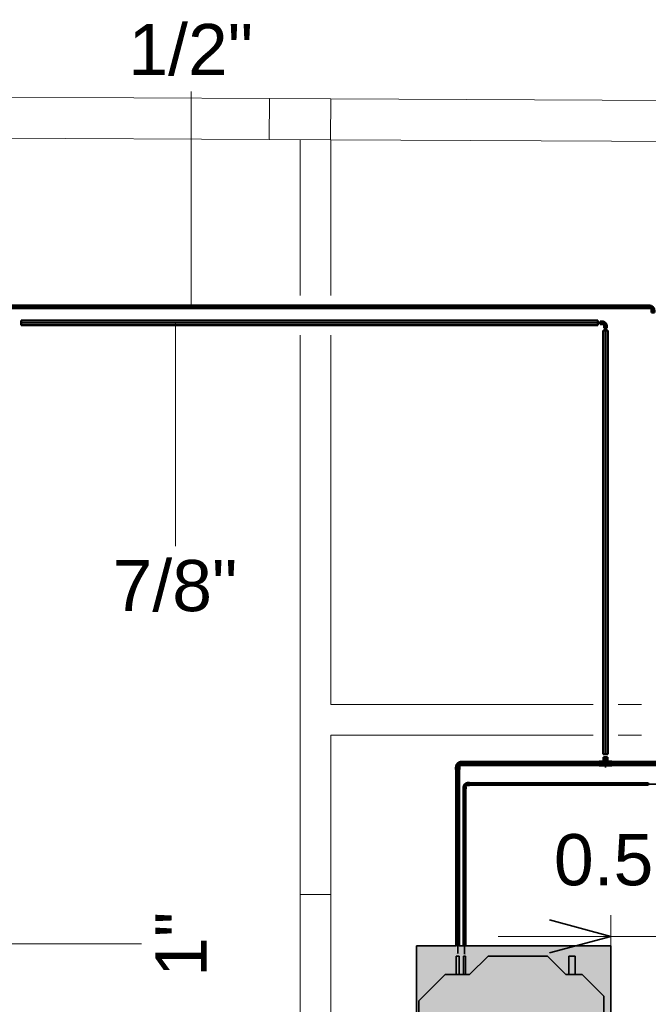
# Model space of a CAD drawing. Header units: millimetres. Extents: x -31934 to 32637, y -11608 to 10611.
# Tile 58 of 59: x 25536 to 28607, y 5803 to 10611. Entities that reach past the tile are written whole.
import ezdxf

# ---------------------------------------------------------------- set-up
doc = ezdxf.new("R2010")
doc.units = ezdxf.units.MM
doc.linetypes.add('Centro', pattern=[30, 12, -6, 6, -6])
doc.linetypes.add('Oculto 1_5', pattern=[2.2, 1.5, -0.7])
for name, color, linetype, lineweight in [('A-ANNO-DIMS', 211, 'Continuous', 9), ('A-ANNO-DIMS-100', 211, 'Continuous', 9), ('A-DETL', 90, 'Oculto 1_5', 9), ('ESQ', 7, 'Continuous', 9), ('M-EQPM', 50, 'Continuous', 35), ('P-PIPE', 3, 'Continuous', 50), ('P-PIPE-CNTR', 3, 'Centro', 35), ('P-PIPE-IDEN', 2, 'Continuous', 9), ('PAREDES', 7, 'Continuous', 9), ('PEM1-Layout Terreo_dwg', 8, 'Continuous', 9), ('PILAR', 7, 'Continuous', 9)]:
    doc.layers.add(name, color=color, linetype=linetype, lineweight=lineweight)
doc.styles.add('Arial_1', font='arial.ttf', dxfattribs={"height": 250})
doc.dimstyles.new('Diagonal_-_2_5_mm_Arial', dxfattribs={"dimscale": 304.8, "dimtxt": 255.06485, "dimasz": 0.984252, "dimexe": 0.787402, "dimexo": 0.492126, "dimgap": 0.574147, "dimtad": 1, "dimlfac": 0.001, "dimrnd": 0.01, "dimzin": 0, "dimdsep": 46, "dimtxsty": 'Arial_1', "dimblk1": 'OPEN30', "dimblk2": 'OPEN30', "dimsah": 1, "dimcen": 0.09, "dimdle": 0.787402, "dimazin": 0, "dimtfac": 1, "dimtdec": 4, "dimtix": 1, "dimtmove": 0, "dimatfit": 3, "dimfxl": 1, "dimtvp": 1, "dimtfill": 1, "dimtolj": 1, "dimtzin": 0, "dimarcsym": 2})

# ---------------------------------------------------------------- blocks, each defined once
blk = doc.blocks.new('PEM1-Layout Terreo_dwg-1021386-PAVIMENTO TÉRREO TUBULAÇÃO FRIGORIGENA')
at = {"layer": 'ESQ', "flags": 128}
blk.add_lwpolyline([(120018.2, 33414.1), (120018.2, 32214.1), (119868.2, 32214.1), (119868.2, 33414.1)], close=True, dxfattribs=at)
at = {"layer": 'PAREDES'}
for p, q in [((115817.7, 37318.2), (119717.6, 37300.6)), ((120017.6, 37299.2), (123917.5, 37281.7)), ((115816.8, 37118.2), (119716.7, 37100.6)), ((119868.2, 33414.1), (119868.2, 36144.4)), ((121420.7, 34341.7), (121535.1, 34341.7)), ((121535.1, 34191.6), (121420.7, 34191.6))]:
    blk.add_line(p, q, dxfattribs=at)
at = {"layer": 'PAREDES', "flags": 128}
for points in [[(119868.2, 36339.4), (119868.2, 37029.2), (119868.2, 37099.2)], [(120016.7, 37099.2), (122418.2, 37088.4), (122418.2, 35881.8), (122568.2, 35881.8), (122568.2, 37087.8), (123918.2, 37081.7), (123918.2, 36171.7), (124218.2, 36171.7), (124218.2, 37081.7)], [(120018.2, 37099.2), (120018.2, 37029.2), (120018.2, 36339.4)], [(120018.2, 36144.4), (120018.2, 34341.7), (120962.8, 34341.7), (121298.5, 34341.7)], [(121298.5, 34191.6), (120962.8, 34191.6), (120018.2, 34191.6), (120018.2, 33414.1)]]:
    blk.add_lwpolyline(points, dxfattribs=at)
at = {"layer": 'PILAR', "flags": 128}
blk.add_lwpolyline([(119717.6, 37300.6), (120017.6, 37299.2), (120016.7, 37099.2), (119716.7, 37100.6)], close=True, dxfattribs=at)
blk = doc.blocks.new('Midea_VRF_Indoor_4-way Cassette_MI-56_71_80_Q4_DHN1-D _2nd DC_ - MI2-71Q4DHN1-V13-PAVIMENTO TÉRREO TUBULAÇÃO FRIGORIGENA')
at = {"layer": 'M-EQPM', "linetype": 'Oculto 1_5', "lineweight": 9}
h = blk.add_hatch(color=256, dxfattribs=at)
h.paths.add_polyline_path([(-475, 255), (-475, -475), (475, -475), (475, 234.6), (434.7, 235.3), (434.7, 244.2), (475, 244.2), (475, 265.3), (437.7, 266.3), (437.7, 281.1), (475, 281.1), (475, 475), (-475, 475), (-475, 463.6)])
h.paths.add_polyline_path([(-415, -255), (-415, 255), (-206.4, 463.6), (206.4, 463.6), (335, 335), (335, 281.2), (425, 280.1), (425, 265.3), (335, 265.3), (335, 244.2), (425, 243.5), (425, 234.6), (335, 234.6), (335, 215), (425, 125), (425, -165), (335, -255), (335, -269), (425, -269.5), (425, -301), (335, -301), (335, -335), (229.6, -440.4), (-229.6, -440.4), (-381.7, -288.3)])
for points in [[(-415, 226.8), (-415, -255), (-229.6, -440.4), (229.6, -440.4), (335, -335), (335, -255), (425, -165), (425, 125), (335, 215), (335, 335), (206.4, 463.6), (-206.4, 463.6), (-415, 255)], [(335, 278.8), (335, 265.3), (425, 266.3), (425, 281.2), (335, 280.1)], [(335, 244.2), (335, 234.6), (425, 235.3), (425, 244.2)], [(335, -300.5), (335, -301), (425, -300.5), (425, -269), (335, -269.5), (335, -298.9)]]:
    blk.add_hatch(color=256, dxfattribs=at).paths.add_polyline_path(points)
at = {"layer": 'A-DETL'}
for p, q in [((425, 244), (425, 244.2)), ((475, 265.3), (475, 281.1)), ((475, 281.1), (475, 265.3)), ((475, 234.9), (475, 243.9)), ((475, 243.9), (475, 234.9)), ((425, 234.6), (425, 234.8))]:
    blk.add_line(p, q, dxfattribs=at)
at = {"layer": 'M-EQPM'}
for p, q in [((0, 475), (-475, 475)), ((-475, 475), (-475, -475)), ((-475, -475), (-475, 475)), ((-475, 475), (475, 475)), ((-206.4, 463.6), (-415, 255)), ((-415, 255), (-206.4, 463.6)), ((206.4, 463.6), (-206.4, 463.6)), ((-206.4, 463.6), (206.4, 463.6)), ((475, 475), (0, 475)), ((335, 335), (206.4, 463.6)), ((206.4, 463.6), (335, 335)), ((475, 281.1), (475, 475)), ((475, 475), (475, 281.1)), ((335, 215), (335, 335)), ((335, 335), (335, 215)), ((-415, 255), (-415, -255)), ((-415, -255), (-415, 255)), ((425, 281.2), (335, 281.2)), ((335, 265.3), (425, 265.3)), ((425, 244.2), (335, 244.2)), ((425, 265.3), (425, 281.2)), ((425, 234.6), (425, 244.2)), ((475, 244), (475, 265.3)), ((475, 265.3), (475, 244)), ((335, 234.6), (425, 234.6)), ((425, 125), (335, 215)), ((335, 215), (425, 125)), ((475, -475), (475, 234.8)), ((475, 234.8), (475, -475)), ((425, -165), (425, 125)), ((425, 125), (425, -165)), ((335, -255), (425, -165)), ((425, -165), (335, -255)), ((-415, -255), (-229.6, -440.4)), ((-229.6, -440.4), (-415, -255)), ((335, -335), (335, -255)), ((335, -255), (335, -335)), ((425, -269), (335, -269)), ((425, -301), (425, -269)), ((229.6, -440.4), (335, -335)), ((335, -335), (229.6, -440.4)), ((335, -301), (425, -301)), ((-475, -475), (475, -475)), ((475, -475), (-475, -475)), ((-229.6, -440.4), (229.6, -440.4)), ((229.6, -440.4), (-229.6, -440.4))]:
    blk.add_line(p, q, dxfattribs=at)
blk = doc.blocks.new('Cotovelo - Soldado - CU - Padrão-V33-PAVIMENTO TÉRREO TUBULAÇÃO FRIGORIGENA')
at = {"layer": 'P-PIPE', "lineweight": 9}
for points in [[(27682.8, 6961.1), (27682.8, 6961.3), (27683.5, 6961.4), (27686.1, 6967.8), (27692.1, 6971.1), (27692.8, 6971.1), (27692.8, 6984.5), (27689.1, 6985.4), (27680.1, 6983), (27670.9, 6973.8), (27668.5, 6964.8), (27670.4, 6961.1), (27682, 6961.1)], [(27704.4, 6970.2), (27704.4, 6986.7), (27692.8, 6985.8), (27692.8, 6970.2)], [(27667.2, 6949.5), (27683.6, 6949.5), (27682.8, 6961.1), (27667.2, 6961.1)]]:
    blk.add_hatch(color=160, dxfattribs=at).paths.add_polyline_path(points)
at = {"layer": 'A-DETL', "color": 160, "linetype": 'Continuous'}
blk.add_line((27692.7, 6970.5), (27692.8, 6970.5), dxfattribs=at)
at = {"layer": 'P-PIPE', "color": 5}
for p, q in [((27704.4, 6986.9), (27692.8, 6986.9)), ((27692.8, 6986.9), (27692.8, 6986.7)), ((27692.8, 6986.9), (27692.8, 6970)), ((27704.4, 6970), (27704.4, 6986.9)), ((27704.4, 6986.7), (27704.4, 6986.9)), ((27666.9, 6961.1), (27666.9, 6949.5)), ((27683.9, 6949.5), (27683.9, 6961.1)), ((27692.8, 6970.2), (27692.8, 6970)), ((27692.8, 6970), (27704.4, 6970)), ((27704.4, 6970), (27704.4, 6970.2))]:
    blk.add_line(p, q, dxfattribs=at)
at = {"layer": 'P-PIPE', "color": 5, "flags": 128}
for points in [[(27692.8, 6986.4), (27691.7, 6986.4), (27690.7, 6986.3), (27689.7, 6986.2), (27688.7, 6986.1), (27687.7, 6985.9), (27686.8, 6985.7), (27685.8, 6985.4), (27684.8, 6985.1), (27683.9, 6984.8), (27682.9, 6984.4), (27682, 6984), (27681.1, 6983.5), (27680.2, 6983), (27679.3, 6982.5), (27678.5, 6982), (27677.7, 6981.4), (27676.9, 6980.8), (27676.1, 6980.1), (27675.4, 6979.4), (27674.6, 6978.7), (27674, 6978), (27673.3, 6977.2), (27672.7, 6976.4), (27672.1, 6975.6), (27671.5, 6974.8), (27671, 6973.9), (27670.5, 6973), (27670, 6972.1), (27669.6, 6971.2), (27669.2, 6970.3), (27668.9, 6969.3), (27668.6, 6968.4), (27668.3, 6967.4), (27668.1, 6966.4), (27667.9, 6965.4), (27667.7, 6964.4), (27667.6, 6963.4), (27667.5, 6962.4), (27667.5, 6961.4), (27667.5, 6961.1)], [(27683.4, 6961.1), (27683.4, 6961.5), (27683.4, 6961.9), (27683.4, 6962.3), (27683.5, 6962.6), (27683.6, 6963), (27683.6, 6963.4), (27683.7, 6963.7), (27683.9, 6964.1), (27684, 6964.4), (27684.1, 6964.8), (27684.3, 6965.1), (27684.4, 6965.5), (27684.6, 6965.8), (27684.8, 6966.1), (27685, 6966.4), (27685.2, 6966.7), (27685.5, 6967), (27685.7, 6967.3), (27686, 6967.6), (27686.2, 6967.9), (27686.5, 6968.1), (27686.8, 6968.4), (27687.1, 6968.6), (27687.4, 6968.8), (27687.7, 6969), (27688, 6969.2), (27688.3, 6969.4), (27688.7, 6969.6), (27689, 6969.7), (27689.4, 6969.9), (27689.7, 6970), (27690.1, 6970.1), (27690.4, 6970.2), (27690.8, 6970.3), (27691.2, 6970.4), (27691.5, 6970.4), (27691.9, 6970.5), (27692.3, 6970.5), (27692.7, 6970.5), (27692.8, 6970.5)]]:
    blk.add_lwpolyline(points, dxfattribs=at)
at = {"layer": 'P-PIPE', "color": 5}
for centre, major_axis, start_param, end_param in [((27675.4, 6961.1), (-8.49, 0), 0, 0.261799), ((27675.4, 6961.1), (8.49, 0), 0, 3.141593), ((27675.4, 6949.5), (8.49, 0), 0, 3.141593), ((27675.4, 6949.5), (8.49, 0), 3.141593, 3.403392), ((27675.4, 6961.1), (8.49, 0), 6.021386, 6.283185), ((27675.4, 6949.5), (-8.49, 0), 2.879793, 3.141593)]:
    blk.add_ellipse(centre, major_axis=major_axis, ratio=0.000014, start_param=start_param, end_param=end_param, dxfattribs=at)
blk = doc.blocks.new('Cotovelo - Soldado - CU - Padrão-V35-PAVIMENTO TÉRREO TUBULAÇÃO FRIGORIGENA')
at = {"layer": 'P-PIPE', "lineweight": 9}
for points in [[(-24.4, 4.8), (-24.4, -4.8), (-15.5, -3.9), (-15.5, 4.8)], [(2.4, 15.5), (-3.9, 15), (-5, 15.5), (-8.1, 8.1), (-14.6, 4.8), (-15.5, 3.8), (-14.9, -2.8), (-12.4, -3.7), (-1, 1), (3.7, 12.4), (2.5, 15.5)], [(0, 24.4), (-4.8, 24.4), (-3.9, 15.5), (4.8, 15.5), (3.9, 24.4), (1.4, 24.4)]]:
    blk.add_hatch(color=20, dxfattribs=at).paths.add_polyline_path(points)
at = {"layer": 'A-DETL', "color": 20, "linetype": 'Continuous'}
for p, q in [((-24.4, 5.5), (-24.4, 5.3)), ((-24.4, 5.5), (-24.4, 5.3)), ((-15.5, 5.3), (-15.5, 5.5)), ((-15.5, 5.3), (-15.5, 5.5)), ((-15.4, 5), (-15.5, 5)), ((-5.3, 24.4), (-5.5, 24.4)), ((-5.3, 24.4), (-5.5, 24.4)), ((-5.5, 15.5), (-5.3, 15.5)), ((-5.5, 15.5), (-5.3, 15.5)), ((5.5, 24.4), (5.3, 24.4)), ((5.5, 24.4), (5.3, 24.4)), ((5.3, 15.5), (5.5, 15.5)), ((5.3, 15.5), (5.5, 15.5)), ((-24.4, -5.3), (-24.4, -5.5)), ((-24.4, -5.3), (-24.4, -5.5)), ((-15.5, -5.5), (-15.5, -5.3)), ((-15.5, -5.5), (-15.5, -5.3))]:
    blk.add_line(p, q, dxfattribs=at)
at = {"layer": 'P-PIPE', "color": 1}
for p, q in [((-15.5, 5.5), (-24.4, 5.5)), ((-24.4, 5.5), (-24.4, -5.5)), ((-24.4, 5.5), (-24.4, 4.8)), ((-15.5, 5.3), (-15.5, 5.5)), ((-15.5, -5.5), (-15.5, 5.5)), ((-15.5, 4.7), (-15.5, 5)), ((-5.5, 24.4), (-5.5, 15.5)), ((5.5, 24.4), (-5.5, 24.4)), ((-4.8, 24.4), (-5.5, 24.4)), ((-5.5, 15.5), (-5.3, 15.5)), ((-5.5, 15.5), (5.5, 15.5)), ((-5, 15.5), (-4.7, 15.5)), ((4.7, 15.5), (5, 15.5)), ((4.7, 15.5), (5, 15.5)), ((5.5, 24.4), (4.8, 24.4)), ((4.8, 15.5), (5.5, 15.5)), ((5.5, 15.5), (5.5, 24.4)), ((-24.4, -4.8), (-24.4, -5.5)), ((-24.4, -5.5), (-15.5, -5.5)), ((-15.5, -5), (-15.5, -4.7)), ((-15.5, -5), (-15.5, -4.7)), ((-15.5, -5.5), (-15.5, -4.8))]:
    blk.add_line(p, q, dxfattribs=at)
at = {"layer": 'P-PIPE', "color": 1, "flags": 128}
for points in [[(-5, 15.5), (-5, 15.1), (-5, 14.7), (-5.1, 14.2), (-5.1, 13.8), (-5.2, 13.4), (-5.3, 13), (-5.4, 12.6), (-5.5, 12.2), (-5.7, 11.8), (-5.8, 11.4), (-6, 11), (-6.2, 10.7), (-6.4, 10.3), (-6.6, 9.9), (-6.8, 9.6), (-7.1, 9.2), (-7.3, 8.9), (-7.6, 8.6), (-7.9, 8.3), (-8.2, 8), (-8.5, 7.7), (-8.8, 7.4), (-9.1, 7.1), (-9.5, 6.9), (-9.8, 6.7), (-10.2, 6.4), (-10.6, 6.2), (-10.9, 6), (-11.3, 5.9), (-11.7, 5.7), (-12.1, 5.6), (-12.5, 5.4), (-12.9, 5.3), (-13.3, 5.2), (-13.7, 5.2), (-14.1, 5.1), (-14.5, 5), (-15, 5), (-15.4, 5), (-15.5, 5)], [(-15.5, -5), (-14.7, -5), (-13.9, -4.9), (-13, -4.9), (-12.2, -4.7), (-11.4, -4.6), (-10.6, -4.4), (-9.8, -4.2), (-9.1, -4), (-8.3, -3.7), (-7.5, -3.4), (-6.8, -3), (-6, -2.7), (-5.3, -2.3), (-4.6, -1.9), (-3.9, -1.4), (-3.3, -0.9), (-2.6, -0.4), (-2, 0.1), (-1.4, 0.6), (-0.8, 1.2), (-0.2, 1.8), (0.3, 2.4), (0.8, 3.1), (1.3, 3.7), (1.8, 4.4), (2.2, 5.1), (2.6, 5.8), (3, 6.6), (3.3, 7.3), (3.6, 8.1), (3.9, 8.8), (4.1, 9.6), (4.4, 10.4), (4.5, 11.2), (4.7, 12), (4.8, 12.8), (4.9, 13.6), (5, 14.5), (5, 15.3), (5, 15.5)]]:
    blk.add_lwpolyline(points, dxfattribs=at)
blk = doc.blocks.new('Cotovelo - Soldado - CU - Padrão-V37-PAVIMENTO TÉRREO TUBULAÇÃO FRIGORIGENA')
at = {"layer": 'P-PIPE', "lineweight": 9}
for points in [[(28392.6, 6996.8), (28397.7, 6996.8), (28397.7, 7009.9), (28387.9, 7009.9), (28388.9, 6996.8), (28390.5, 6996.8)], [(28394.4, 6988), (28397.7, 6990.5), (28397.7, 6996.8), (28388.4, 6995.8), (28388.7, 6990.5), (28389, 6988), (28393.1, 6988)], [(28397.7, 6996.8), (28407.4, 6996.8), (28406.4, 7009.9), (28397.7, 7009.9)], [(28397.7, 6968.3), (28396.9, 6968.9), (28395, 6968.7)]]:
    blk.add_hatch(color=160, dxfattribs=at).paths.add_polyline_path(points)
h = blk.add_hatch(color=160, dxfattribs=at)
h.paths.add_polyline_path([(28397.7, 6989.3), (28397.7, 6988.2), (28399.1, 6988.2)])
h.paths.add_polyline_path([(28400.8, 6988), (28407, 6988.2), (28406.8, 6995.1), (28405.9, 6996.8), (28397.7, 6996.8), (28397.7, 6989.3), (28400.6, 6988)])
at = {"layer": 'A-DETL', "color": 160, "linetype": 'Continuous', "flags": 128}
for points in [[(28388.1, 6978.4), (28388.1, 6978.5), (28388.1, 6978.5), (28388.1, 6978.6), (28388.1, 6978.7), (28388.1, 6978.8), (28388.1, 6979), (28388.1, 6979.2), (28388.1, 6979.4), (28388.1, 6979.6), (28388.1, 6979.9), (28388.1, 6980.2), (28388.1, 6980.5), (28388.1, 6980.9), (28388.1, 6981.2), (28388.1, 6981.6), (28388.1, 6982.1), (28388.1, 6982.5), (28388.1, 6983), (28388.1, 6983.5), (28388.1, 6984), (28388.1, 6984.5), (28388.1, 6985.1), (28388.1, 6985.7), (28388.1, 6986.3), (28388.1, 6986.9), (28388.1, 6987.5), (28388.1, 6988.1)], [(28396.7, 6969), (28396.5, 6969), (28396.1, 6969), (28395.8, 6969.1), (28395.4, 6969.2), (28395, 6969.3), (28394.7, 6969.4), (28394.3, 6969.5), (28394, 6969.7), (28393.6, 6969.8), (28393.3, 6970), (28392.9, 6970.2), (28392.6, 6970.4), (28392.3, 6970.6), (28392, 6970.8), (28391.7, 6971), (28391.4, 6971.3), (28391.1, 6971.5), (28390.8, 6971.8), (28390.6, 6972.1), (28390.3, 6972.4), (28390.1, 6972.7), (28389.9, 6973), (28389.6, 6973.3), (28389.4, 6973.6), (28389.3, 6974), (28389.1, 6974.3), (28388.9, 6974.6), (28388.8, 6975), (28388.7, 6975.4), (28388.5, 6975.7), (28388.4, 6976.1), (28388.3, 6976.5), (28388.3, 6976.8), (28388.2, 6977.2), (28388.2, 6977.6), (28388.1, 6978), (28388.1, 6978.3), (28388.1, 6978.4)], [(28407.2, 6978.4), (28407.2, 6978.1), (28407.2, 6977.7), (28407.1, 6977.3), (28407.1, 6976.9), (28407, 6976.6), (28406.9, 6976.2), (28406.8, 6975.8), (28406.7, 6975.5), (28406.6, 6975.1), (28406.4, 6974.7), (28406.3, 6974.4), (28406.1, 6974), (28405.9, 6973.7), (28405.7, 6973.4), (28405.5, 6973.1), (28405.3, 6972.8), (28405.1, 6972.5), (28404.8, 6972.2), (28404.6, 6971.9), (28404.3, 6971.6), (28404, 6971.4), (28403.7, 6971.1), (28403.4, 6970.9), (28403.1, 6970.6), (28402.8, 6970.4), (28402.5, 6970.2), (28402.1, 6970), (28401.8, 6969.9), (28401.5, 6969.7), (28401.1, 6969.6), (28400.8, 6969.4), (28400.4, 6969.3), (28400, 6969.2), (28399.7, 6969.1), (28399.3, 6969.1), (28398.9, 6969), (28398.6, 6969)], [(28407.2, 6988.3), (28407.2, 6987.7), (28407.2, 6987), (28407.2, 6986.4), (28407.2, 6985.8), (28407.2, 6985.2), (28407.2, 6984.7), (28407.2, 6984.1), (28407.2, 6983.6), (28407.2, 6983.1), (28407.2, 6982.6), (28407.2, 6982.2), (28407.2, 6981.8), (28407.2, 6981.3), (28407.2, 6981), (28407.2, 6980.6), (28407.2, 6980.3), (28407.2, 6980), (28407.2, 6979.7), (28407.2, 6979.4), (28407.2, 6979.2), (28407.2, 6979), (28407.2, 6978.9), (28407.2, 6978.7), (28407.2, 6978.6), (28407.2, 6978.5), (28407.2, 6978.5), (28407.2, 6978.4)]]:
    blk.add_lwpolyline(points, dxfattribs=at)
at = {"layer": 'A-DETL', "color": 160, "linetype": 'Continuous'}
for radius, start, end in [(10.1, 120, 250.6148), (10.1, 120, 180), (10.1, 195, 240), (10.1, 109.3852, 120), (10.1, 105, 107.9125), (10.1, 72.0875, 75), (10.1, 72.0875, 75), (10.1, 60, 70.6148), (10.1, 300, 70.6148), (10.1, 289.3852, 60), (9.53, 330, 343.5467), (10.1, 240, 250.6148), (10.1, 252.0875, 255), (10.1, 252.0875, 255), (10.1, 285, 287.9125), (10.1, 285, 287.9125), (10.1, 289.3852, 300)]:
    blk.add_arc((28397.7, 6978.4), radius, start, end, dxfattribs=at)
at = {"layer": 'P-PIPE', "color": 5}
for p, q in [((28387.5, 7009.9), (28387.5, 6996.8)), ((28397.7, 7009.9), (28387.5, 7009.9)), ((28387.5, 6996.8), (28397.7, 6996.8)), ((28407.8, 7009.9), (28397.7, 7009.9)), ((28397.7, 6996.8), (28407.8, 6996.8)), ((28407.8, 6996.8), (28407.8, 7009.9))]:
    blk.add_line(p, q, dxfattribs=at)
at = {"layer": 'P-PIPE', "color": 5, "flags": 128}
for points in [[(28388.1, 6988.1), (28388.1, 6988.8), (28388.1, 6989.4), (28388.1, 6990.1), (28388.1, 6990.8), (28388.1, 6991.5), (28388.1, 6992.2), (28388.1, 6992.9), (28388.1, 6993.6), (28388.1, 6994.4), (28388.1, 6995.1), (28388.1, 6995.8), (28388.1, 6996.6), (28388.1, 6996.8)], [(28407.2, 6996.8), (28407.2, 6996), (28407.2, 6995.3), (28407.2, 6994.6), (28407.2, 6993.8), (28407.2, 6993.1), (28407.2, 6992.4), (28407.2, 6991.7), (28407.2, 6991), (28407.2, 6990.3), (28407.2, 6989.6), (28407.2, 6989), (28407.2, 6988.3)]]:
    blk.add_lwpolyline(points, dxfattribs=at)
at = {"layer": 'P-PIPE', "color": 5}
for start, end in [(90, 105), (90, 105), (75, 90), (75, 90), (255, 270), (270, 285), (270, 285)]:
    blk.add_arc((28397.7, 6978.4), 10.1, start, end, dxfattribs=at)
blk = doc.blocks.new('Cotovelo - Soldado - CU - Padrão-V38-PAVIMENTO TÉRREO TUBULAÇÃO FRIGORIGENA')
at = {"layer": 'P-PIPE', "lineweight": 9}
for points in [[(-26.5, 4.9), (-26.5, -6.6), (-16.3, -6), (-16.3, 6.6), (-26.5, 6)], [(-16.3, -3.2), (-16.3, -4.9), (-12.9, -5.4), (-5, -3.2), (-5.2, -1.5), (-2.5, -0.8), (3.3, 5), (5.4, 12.9), (4.5, 16.3), (-4.9, 16.3), (-4.9, 14.4), (-6.6, 15.6), (-9.3, 9.3), (-15.7, 6), (-16.3, 6), (-16.3, -1.8)], [(-6.6, 16.3), (6.6, 16.3), (6, 26.5), (-6.6, 26.5)]]:
    blk.add_hatch(color=160, dxfattribs=at).paths.add_polyline_path(points)
at = {"layer": 'A-DETL', "color": 160, "linetype": 'Continuous'}
blk.add_line((-16.2, 6.3), (-16.3, 6.3), dxfattribs=at)
at = {"layer": 'P-PIPE', "color": 5}
for p, q in [((-16.3, 6.9), (-26.5, 6.9)), ((-26.5, 6.9), (-26.5, -6.9)), ((-26.5, 6.9), (-26.5, 6.6)), ((-16.3, 6.6), (-16.3, 6.9)), ((-16.3, -6.9), (-16.3, 6.9)), ((-6.9, 26.5), (-6.9, 16.3)), ((6.9, 26.5), (-6.9, 26.5)), ((-6.6, 26.5), (-6.9, 26.5)), ((-6.9, 16.3), (-6.6, 16.3)), ((-6.9, 16.3), (6.9, 16.3)), ((6.9, 26.5), (6.6, 26.5)), ((6.6, 16.3), (6.9, 16.3)), ((6.9, 16.3), (6.9, 26.5)), ((-26.5, -6.6), (-26.5, -6.9)), ((-26.5, -6.9), (-16.3, -6.9)), ((-16.3, -6.9), (-16.3, -6.6))]:
    blk.add_line(p, q, dxfattribs=at)
at = {"layer": 'P-PIPE', "color": 5, "flags": 128}
for points in [[(-6.4, 16.3), (-6.4, 15.9), (-6.4, 15.5), (-6.4, 15.1), (-6.5, 14.7), (-6.5, 14.4), (-6.6, 14), (-6.7, 13.6), (-6.9, 13.2), (-7, 12.8), (-7.1, 12.4), (-7.3, 12.1), (-7.5, 11.7), (-7.7, 11.4), (-7.9, 11), (-8.1, 10.7), (-8.3, 10.4), (-8.6, 10.1), (-8.8, 9.8), (-9.1, 9.5), (-9.4, 9.2), (-9.7, 8.9), (-10, 8.6), (-10.3, 8.4), (-10.6, 8.2), (-10.9, 7.9), (-11.3, 7.7), (-11.6, 7.5), (-12, 7.3), (-12.3, 7.2), (-12.7, 7), (-13.1, 6.9), (-13.5, 6.8), (-13.9, 6.7), (-14.2, 6.6), (-14.6, 6.5), (-15, 6.4), (-15.4, 6.4), (-15.8, 6.4), (-16.2, 6.3), (-16.3, 6.3)], [(-16.3, -6.4), (-15.4, -6.3), (-14.5, -6.3), (-13.6, -6.2), (-12.7, -6.1), (-11.8, -5.9), (-10.9, -5.7), (-10.1, -5.5), (-9.2, -5.2), (-8.3, -4.9), (-7.5, -4.6), (-6.7, -4.2), (-5.9, -3.8), (-5.1, -3.4), (-4.3, -2.9), (-3.5, -2.4), (-2.8, -1.9), (-2.1, -1.3), (-1.4, -0.7), (-0.7, -0.1), (-0.1, 0.5), (0.6, 1.2), (1.1, 1.9), (1.7, 2.6), (2.2, 3.3), (2.8, 4.1), (3.2, 4.9), (3.7, 5.6), (4.1, 6.5), (4.5, 7.3), (4.8, 8.1), (5.1, 9), (5.4, 9.8), (5.6, 10.7), (5.8, 11.6), (6, 12.5), (6.2, 13.4), (6.3, 14.3), (6.3, 15.2), (6.3, 16.1), (6.3, 16.3)]]:
    blk.add_lwpolyline(points, dxfattribs=at)
blk = doc.blocks.new('Cotovelo - Soldado - CU - Padrão-V122-PAVIMENTO TÉRREO TUBULAÇÃO FRIGORIGENA')
at = {"layer": 'P-PIPE', "lineweight": 9}
for points in [[(-26.5, -6.6), (-16.3, -6), (-16.3, 6.6), (-26.5, 6), (-26.5, -6)], [(-16.3, -3.2), (-16.3, -4.9), (-12.9, -5.4), (-5, -3.2), (-5.2, -1.5), (-2.5, -0.8), (3.3, 5), (5.4, 12.9), (4.5, 16.3), (-4.9, 16.3), (-4.9, 14.4), (-6.6, 15.6), (-9.3, 9.3), (-15.7, 6), (-16.3, 6), (-16.3, -1.8)], [(-6.6, 26.5), (-6, 16.3), (6.6, 16.3), (6, 26.5), (-6, 26.5)]]:
    blk.add_hatch(color=20, dxfattribs=at).paths.add_polyline_path(points)
at = {"layer": 'A-DETL', "color": 20, "linetype": 'Continuous'}
blk.add_line((-16.2, 6.3), (-16.3, 6.3), dxfattribs=at)
at = {"layer": 'P-PIPE', "color": 1}
for p, q in [((-16.3, 6.9), (-26.5, 6.9)), ((-26.5, 6.9), (-26.5, -6.9)), ((-26.5, 6.9), (-26.5, 6.6)), ((-16.3, 6.6), (-16.3, 6.9)), ((-16.3, -6.9), (-16.3, 6.9)), ((-6.9, 26.5), (-6.9, 16.3)), ((6.9, 26.5), (-6.9, 26.5)), ((-6.6, 26.5), (-6.9, 26.5)), ((-6.9, 16.3), (-6.6, 16.3)), ((-6.9, 16.3), (6.9, 16.3)), ((6.9, 26.5), (6.6, 26.5)), ((6.6, 16.3), (6.9, 16.3)), ((6.9, 16.3), (6.9, 26.5)), ((-26.5, -6.6), (-26.5, -6.9)), ((-26.5, -6.9), (-16.3, -6.9)), ((-16.3, -6.9), (-16.3, -6.6))]:
    blk.add_line(p, q, dxfattribs=at)
at = {"layer": 'P-PIPE', "color": 1, "flags": 128}
for points in [[(-6.4, 16.3), (-6.4, 15.9), (-6.4, 15.5), (-6.4, 15.1), (-6.5, 14.7), (-6.5, 14.4), (-6.6, 14), (-6.7, 13.6), (-6.9, 13.2), (-7, 12.8), (-7.1, 12.4), (-7.3, 12.1), (-7.5, 11.7), (-7.7, 11.4), (-7.9, 11), (-8.1, 10.7), (-8.3, 10.4), (-8.6, 10.1), (-8.8, 9.8), (-9.1, 9.5), (-9.4, 9.2), (-9.7, 8.9), (-10, 8.6), (-10.3, 8.4), (-10.6, 8.2), (-10.9, 7.9), (-11.3, 7.7), (-11.6, 7.5), (-12, 7.3), (-12.3, 7.2), (-12.7, 7), (-13.1, 6.9), (-13.5, 6.8), (-13.9, 6.7), (-14.2, 6.6), (-14.6, 6.5), (-15, 6.4), (-15.4, 6.4), (-15.8, 6.4), (-16.2, 6.3), (-16.3, 6.3)], [(-16.3, -6.4), (-15.4, -6.3), (-14.5, -6.3), (-13.6, -6.2), (-12.7, -6.1), (-11.8, -5.9), (-10.9, -5.7), (-10.1, -5.5), (-9.2, -5.2), (-8.3, -4.9), (-7.5, -4.6), (-6.7, -4.2), (-5.9, -3.8), (-5.1, -3.4), (-4.3, -2.9), (-3.5, -2.4), (-2.8, -1.9), (-2.1, -1.3), (-1.4, -0.7), (-0.7, -0.1), (-0.1, 0.5), (0.6, 1.2), (1.1, 1.9), (1.7, 2.6), (2.2, 3.3), (2.8, 4.1), (3.2, 4.9), (3.7, 5.6), (4.1, 6.5), (4.5, 7.3), (4.8, 8.1), (5.1, 9), (5.4, 9.8), (5.6, 10.7), (5.8, 11.6), (6, 12.5), (6.2, 13.4), (6.3, 14.3), (6.3, 15.2), (6.3, 16.1), (6.3, 16.3)]]:
    blk.add_lwpolyline(points, dxfattribs=at)
blk = doc.blocks.new('DIMBLOCK18-PAVIMENTO TÉRREO TUBULAÇÃO FRIGORIGENA')
at = {"layer": 'A-ANNO-DIMS-100'}
for p, q in [((28930.8, 6134.1), (28930.8, 6966.8)), ((28423.7, 6134.1), (28423.7, 6238.4)), ((27873.1, 6134.1), (29481.4, 6134.1)), ((28423.7, 6134.1), (28423.7, 5894.1)), ((28930.8, 6134.1), (28930.8, 5894.1))]:
    blk.add_line(p, q, dxfattribs=at)
at = {"layer": 'A-ANNO-DIMS-100', "lineweight": 35}
for p, q in [((28423.7, 6134.1), (28123.7, 6214.5)), ((28930.8, 6134.1), (29230.8, 6214.5)), ((28423.7, 6134.1), (28123.7, 6053.7)), ((28930.8, 6134.1), (29230.8, 6053.7))]:
    blk.add_line(p, q, dxfattribs=at)
at = {"layer": 'A-ANNO-DIMS-100', "color": 0, "insert": (28145.5, 6633.7), "char_height": 250, "width": 1276.109, "attachment_point": 1, "line_spacing_factor": 0.941778, "style": 'Arial_1', "bg_fill": 3, "box_fill_scale": 1.25, "bg_fill_color": 256, "bg_fill_true_color": 13158600, "bg_fill_transparency": 0}
blk.add_mtext('0.51 m', dxfattribs=at)
blk = doc.blocks.new('_Open30')
at = {"color": 0, "linetype": 'ByBlock', "lineweight": -2}
for p, q in [((-1, 0.268), (0, 0)), ((0, 0), (-1, -0.268)), ((0, 0), (-1, 0))]:
    blk.add_line(p, q, dxfattribs=at)

msp = doc.modelspace()

# ---------------------------------------------------------------- hatches: boundary and pattern name
at = {"layer": 'P-PIPE'}
for color, points in [(10, [(25256.009, 9208.234), (28602.997, 9208.234), (28602.997, 9214.584), (25256.009, 9213.734), (25256.009, 9209.878)]), (10, [(26085.601, 9201.884), (28602.997, 9202.735), (28602.997, 9208.234), (25256.009, 9208.234), (25256.009, 9201.884), (25676.531, 9201.884)]), (170, [(25543.272, 9130.66), (28359.985, 9130.66), (28359.985, 9141.77), (25543.272, 9141.391), (25543.272, 9133.535)]), (170, [(28130.947, 9119.55), (28359.985, 9119.928), (28359.985, 9130.66), (25543.272, 9130.66), (25543.272, 9119.55), (27721.878, 9119.55)]), (170, [(28397.66, 7024.059), (28397.66, 9092.985), (28386.55, 9092.985), (28386.928, 7024.059), (28394.784, 7024.059)]), (170, [(28397.66, 7024.059), (28408.77, 7024.059), (28408.391, 9092.985), (28397.66, 9092.985), (28397.66, 7265.928)]), (170, [(27721.878, 6978.447), (28354.806, 6978.447), (28354.806, 6986.382), (27704.418, 6985.319), (27704.418, 6978.447)]), (170, [(28335.482, 6970.512), (28354.806, 6971.575), (28354.806, 6978.447), (27704.418, 6978.447), (27704.418, 6970.512), (28130.947, 6970.512)]), (170, [(28354.806, 6970.243), (28366.464, 6971.091), (28366.464, 6986.651), (28354.806, 6985.803), (28354.806, 6971.091)]), (170, [(28367.464, 6978.447), (28380.628, 6978.447), (28380.628, 6988.189), (28367.464, 6987.181), (28367.464, 6981.057)]), (170, [(28367.464, 6968.705), (28380.628, 6969.713), (28380.628, 6978.447), (28367.464, 6978.447), (28367.464, 6969.713)]), (170, [(28380.628, 6978.447), (28414.691, 6978.447), (28414.691, 6987.972), (28380.628, 6987.181), (28380.628, 6980.912)]), (170, [(28397.66, 6968.922), (28414.691, 6969.713), (28414.691, 6978.447), (28380.628, 6978.447), (28380.628, 6968.922)]), (170, [(28427.855, 6978.447), (28427.855, 6988.189), (28414.691, 6987.181), (28414.691, 6978.447)]), (170, [(28427.855, 6968.705), (28427.855, 6978.447), (28414.691, 6978.447), (28414.691, 6968.705)]), (170, [(28428.855, 6970.243), (28440.514, 6971.091), (28440.514, 6986.651), (28428.855, 6985.803), (28428.855, 6971.091)]), (170, [(29745.434, 6978.447), (29745.434, 6986.382), (28440.514, 6985.319), (28440.514, 6978.447), (29358.156, 6978.447)]), (170, [(29358.156, 6970.512), (29745.434, 6971.575), (29745.434, 6978.447), (28440.514, 6978.447), (28440.514, 6970.512), (28540.017, 6970.512)]), (170, [(27675.44, 6051.106), (27675.44, 6949.468), (27667.505, 6949.468), (27668.568, 6051.106), (27673.386, 6051.106)]), (170, [(27675.44, 6051.106), (27683.375, 6051.106), (27682.312, 6949.468), (27675.44, 6949.468), (27675.44, 6234.141)]), (10, [(28606.593, 6878.447), (28606.593, 6883.207), (27733.642, 6882.336), (27733.642, 6878.447), (28540.017, 6878.447)]), (10, [(28606.593, 6873.687), (28606.593, 6878.447), (27733.642, 6878.447), (27733.642, 6873.687), (28540.017, 6873.687)]), (10, [(27709.242, 6048.126), (27709.242, 6854.047), (27704.482, 6854.047), (27705.12, 6048.126), (27708.01, 6048.126)]), (10, [(27709.242, 6048.126), (27714.002, 6048.126), (27713.131, 6854.047), (27709.242, 6854.047), (27709.242, 6234.141)])]:
    msp.add_hatch(color=color, dxfattribs=at).paths.add_polyline_path(points)

# ---------------------------------------------------------------- linework, layer by layer
at = {"layer": 'A-DETL', "color": 20, "linetype": 'Continuous'}
for p, q in [((28606.593, 6883.917), (28606.593, 6883.731)), ((28606.593, 6873.163), (28606.593, 6872.977))]:
    msp.add_line(p, q, dxfattribs=at)
at = {"layer": 'A-DETL', "color": 160, "linetype": 'Continuous'}
for centre, radius, start, end in [((28397.66, 6978.447), 9.525, 0, 180), ((28397.66, 6978.447), 9.525, 180, 0), ((28397.66, 6973.684), 4.762, 90, 270), ((28397.66, 6983.209), 4.763, 270, 90)]:
    msp.add_arc(centre, radius, start, end, dxfattribs=at)
at = {"layer": 'P-PIPE', "color": 1}
for p, q in [((28602.997, 9214.584), (25256.009, 9214.584)), ((25256.009, 9201.884), (28602.997, 9201.884)), ((28606.593, 6883.207), (27733.642, 6883.207)), ((28606.593, 6883.917), (28606.593, 6878.447)), ((28606.593, 6878.447), (28606.593, 6872.977)), ((27704.482, 6854.047), (27704.482, 6088.446)), ((27714.002, 6088.446), (27714.002, 6854.047)), ((27733.642, 6873.687), (28606.593, 6873.687)), ((27713.84, 6048.126), (27714.002, 6048.126))]:
    msp.add_line(p, q, dxfattribs=at)
at = {"layer": 'P-PIPE', "color": 5}
for p, q in [((28359.985, 9141.77), (25543.272, 9141.77)), ((25543.272, 9141.77), (25543.272, 9119.55)), ((28359.985, 9119.55), (28359.985, 9141.77)), ((25543.272, 9119.55), (28359.985, 9119.55)), ((28386.55, 9092.985), (28386.55, 7024.059)), ((28408.77, 9092.985), (28386.55, 9092.985)), ((28408.77, 7024.059), (28408.77, 9092.985)), ((28386.55, 7024.059), (28408.77, 7024.059)), ((28354.806, 6986.382), (27704.418, 6986.382)), ((28366.464, 6986.941), (28354.806, 6986.941)), ((28354.806, 6986.941), (28354.806, 6969.953)), ((28354.806, 6986.941), (28354.806, 6986.651)), ((28367.464, 6987.872), (28366.464, 6987.872)), ((28366.464, 6987.872), (28366.464, 6969.022)), ((28366.464, 6987.872), (28366.464, 6986.609)), ((28366.464, 6986.651), (28366.464, 6986.941)), ((28366.464, 6969.953), (28366.464, 6986.941)), ((28380.628, 6988.532), (28367.464, 6988.532)), ((28367.464, 6988.532), (28367.464, 6978.447)), ((28367.464, 6978.447), (28367.464, 6968.361)), ((28380.628, 6978.447), (28380.628, 6988.532)), ((28414.691, 6987.972), (28380.628, 6987.972)), ((28380.628, 6968.361), (28380.628, 6978.447)), ((28427.855, 6988.532), (28414.691, 6988.532)), ((28414.691, 6988.532), (28414.691, 6978.447)), ((28414.691, 6978.447), (28414.691, 6968.361)), ((28427.855, 6978.447), (28427.855, 6988.532)), ((28428.855, 6987.872), (28427.855, 6987.872)), ((28427.855, 6968.361), (28427.855, 6978.447)), ((28428.855, 6986.609), (28428.855, 6987.872)), ((28428.855, 6969.022), (28428.855, 6987.872)), ((28440.514, 6986.941), (28428.855, 6986.941)), ((28428.855, 6986.941), (28428.855, 6969.953)), ((28428.855, 6986.941), (28428.855, 6986.651)), ((28440.514, 6986.651), (28440.514, 6986.941)), ((28440.514, 6969.953), (28440.514, 6986.941)), ((29745.434, 6986.382), (28440.514, 6986.382)), ((27667.505, 6949.468), (27667.505, 6088.444)), ((27683.375, 6088.444), (27683.375, 6949.468)), ((27704.418, 6970.512), (28354.806, 6970.512)), ((28354.806, 6970.243), (28354.806, 6969.953)), ((28354.806, 6969.953), (28366.464, 6969.953)), ((28366.464, 6970.285), (28366.464, 6969.022)), ((28366.464, 6969.953), (28366.464, 6970.243)), ((28366.464, 6969.022), (28367.464, 6969.022)), ((28367.464, 6968.361), (28380.628, 6968.361)), ((28380.628, 6968.922), (28414.691, 6968.922)), ((28414.691, 6968.361), (28427.855, 6968.361)), ((28427.855, 6969.022), (28428.855, 6969.022)), ((28428.855, 6969.022), (28428.855, 6970.285)), ((28428.855, 6970.243), (28428.855, 6969.953)), ((28428.855, 6969.953), (28440.514, 6969.953)), ((28440.514, 6970.512), (29745.434, 6970.512)), ((28440.514, 6969.953), (28440.514, 6970.243)), ((27667.505, 6051.106), (27667.775, 6051.106)), ((27683.105, 6051.106), (27683.375, 6051.106))]:
    msp.add_line(p, q, dxfattribs=at)
for start, end in [(75, 105), (75, 105), (255, 285), (255, 285)]:
    msp.add_arc((28397.66, 6978.447), 10.085, start, end, dxfattribs=at)
at = {"layer": 'P-PIPE-CNTR', "color": 10, "linetype": 'Continuous'}
for p, q in [((25256.009, 9208.234), (28602.997, 9208.234)), ((28613.166, 9208.234), (28602.997, 9208.234)), ((27733.642, 6878.447), (27724.742, 6878.447)), ((27733.642, 6878.447), (28606.593, 6878.447)), ((28652.413, 6878.447), (28606.593, 6878.447)), ((27709.242, 6862.947), (27709.242, 6854.047)), ((27709.242, 6048.126), (27709.242, 6854.047))]:
    msp.add_line(p, q, dxfattribs=at)
at = {"layer": 'P-PIPE-CNTR', "color": 170, "linetype": 'Continuous'}
for p, q in [((25543.272, 9130.66), (28359.985, 9130.66)), ((28381.323, 9130.66), (28371.154, 9130.66)), ((28397.66, 9104.154), (28397.66, 9114.323)), ((28397.66, 7024.059), (28397.66, 9092.985)), ((27704.418, 6978.447), (27692.76, 6978.447)), ((27704.418, 6978.447), (28354.806, 6978.447)), ((28367.464, 6978.447), (28354.806, 6978.447)), ((28427.855, 6978.447), (28367.464, 6978.447)), ((28378.61, 6978.447), (28416.71, 6978.447)), ((28397.66, 6996.752), (28397.66, 7009.906)), ((28397.66, 6959.397), (28397.66, 6997.497)), ((28397.66, 6987.455), (28397.66, 6996.752)), ((28427.855, 6978.447), (28440.514, 6978.447)), ((28440.514, 6978.447), (29745.434, 6978.447)), ((27675.44, 6961.127), (27675.44, 6949.468)), ((27675.44, 6051.106), (27675.44, 6949.468))]:
    msp.add_line(p, q, dxfattribs=at)
for centre, radius, start, end in [((28381.323, 9114.323), 16.337, 0, 90), ((27692.76, 6961.127), 17.32, 90, 180)]:
    msp.add_arc(centre, radius, start, end, dxfattribs=at)
at = {"layer": 'P-PIPE-CNTR', "color": 10, "linetype": 'Continuous'}
msp.add_arc((27724.742, 6862.947), 15.5, 90, 180, dxfattribs=at)
at = {"layer": 'P-PIPE-IDEN'}
for p, q in [((26374.349, 9208.234), (26374.349, 10260.544)), ((26297.515, 9130.66), (26297.515, 8039.97)), ((25497.66, 6098.676), (26131.609, 6098.676))]:
    msp.add_line(p, q, dxfattribs=at)

# ---------------------------------------------------------------- block references
at = {"layer": 'A-DETL', "color": 20, "linetype": 'Continuous'}
for name, p, rotation in [('Cotovelo - Soldado - CU - Padrão-V122-PAVIMENTO TÉRREO TUBULAÇÃO FRIGORIGENA', (28629.503, 9208.234), 90), ('Cotovelo - Soldado - CU - Padrão-V35-PAVIMENTO TÉRREO TUBULAÇÃO FRIGORIGENA', (27709.242, 6878.447), 180)]:
    msp.add_blockref(name, p, dxfattribs=dict(at, rotation=rotation))
at = {"layer": 'A-DETL', "color": 160, "linetype": 'Continuous', "rotation": 90}
msp.add_blockref('Cotovelo - Soldado - CU - Padrão-V38-PAVIMENTO TÉRREO TUBULAÇÃO FRIGORIGENA', (28397.66, 9130.66), dxfattribs=at)
at = {"layer": 'A-DETL', "color": 160, "linetype": 'Continuous'}
for name in ['Cotovelo - Soldado - CU - Padrão-V33-PAVIMENTO TÉRREO TUBULAÇÃO FRIGORIGENA', 'Cotovelo - Soldado - CU - Padrão-V37-PAVIMENTO TÉRREO TUBULAÇÃO FRIGORIGENA']:
    msp.add_blockref(name, (0, 0), dxfattribs=at)
at = {"layer": 'A-DETL', "rotation": 89.9999999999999}
msp.add_blockref('Midea_VRF_Indoor_4-way Cassette_MI-56_71_80_Q4_DHN1-D _2nd DC_ - MI2-71Q4DHN1-V13-PAVIMENTO TÉRREO TUBULAÇÃO FRIGORIGENA', (27948.651, 5613.447), dxfattribs=at)
at = {"layer": 'PEM1-Layout Terreo_dwg', "color": 7}
msp.add_blockref('PEM1-Layout Terreo_dwg-1021386-PAVIMENTO TÉRREO TUBULAÇÃO FRIGORIGENA', (-92961.952, -27074.843), dxfattribs=at)

# ---------------------------------------------------------------- next in the draw order: texts
at = {"layer": 'P-PIPE-IDEN', "char_height": 250, "width": 737.5525, "attachment_point": 1, "style": 'Arial_1', "bg_fill": 3, "box_fill_scale": 1.25, "bg_fill_color": 256, "bg_fill_true_color": 13158600, "bg_fill_transparency": 0}
for s, insert in [('1/2"', (26066.849, 10590.044)), ('7/8"', (25990.015, 7972.47))]:
    msp.add_mtext(s, dxfattribs=dict(at, insert=insert))
at = {"layer": 'P-PIPE-IDEN', "insert": (26199.109, 5936.676), "char_height": 250, "width": 384.81, "attachment_point": 1, "rotation": 90, "style": 'Arial_1', "bg_fill": 3, "box_fill_scale": 1.25, "bg_fill_color": 256, "bg_fill_true_color": 13158600, "bg_fill_transparency": 0}
msp.add_mtext('1"', dxfattribs=at)

# ---------------------------------------------------------------- next in the draw order: dimensions: what is measured, and where the dimension line sits
at = {"layer": 'A-ANNO-DIMS'}
dim = msp.add_linear_dim(base=(28930.804, 6134.101), p1=(28423.651, 6088.447), p2=(28930.804, 7116.78), dimstyle='Diagonal_-_2_5_mm_Arial', override={"dimpost": '<> m', "dimfxl": 1146.592028}, dxfattribs=at)
dim.commit()
dim.dimension.update_dxf_attribs({"geometry": 'DIMBLOCK18-PAVIMENTO TÉRREO TUBULAÇÃO FRIGORIGENA', "text_midpoint": (28677.227, 6436.744)})

doc.saveas('drawing.dxf')
